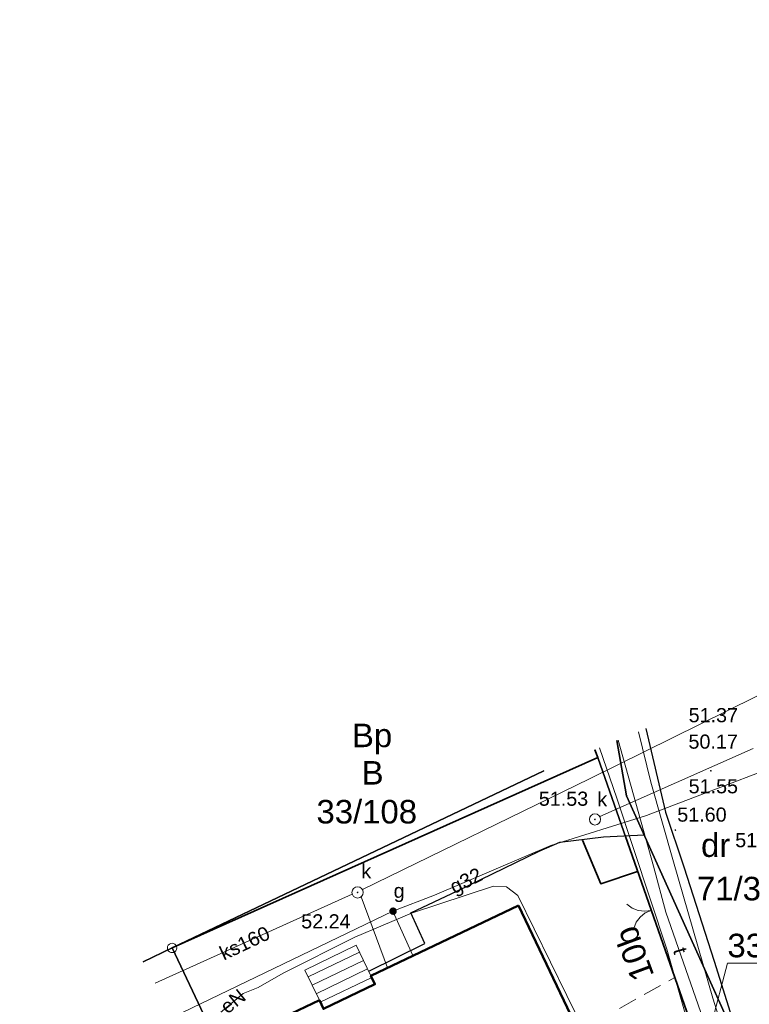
# Model space of a CAD drawing. Header units: metres. Extents: x 0 to 5465380, y 0 to 5925815.
# Tile 8 of 141: x 5463677 to 5463715, y 5925486 to 5925539. Entities that reach past the tile are written whole.
import ezdxf
from ezdxf.enums import TextEntityAlignment as Align

# ---------------------------------------------------------------- set-up
doc = ezdxf.new("R2010")
doc.units = ezdxf.units.M
for name, pattern in [('PRZER1-1', [2, 1, -1]), ('PRZER2-1', [3, 2, -1]), ('PRZER3-1', [4, 3, -1])]:
    doc.linetypes.add(name, pattern=pattern)
doc.layers.add('$DR - wymiary', color=7, linetype='Continuous')
doc.layers.add('$DR - zał. mapa', color=250, linetype='Continuous', lineweight=0)
for name, color, linetype, lineweight, true_color in [('CC_Chodnik', 7, 'PRZER2-1', 18, 0x0a0909), ('CC_Energetyka', 1, 'Continuous', 18, 0xff0000), ('CC_Gaz', 7, 'Continuous', 18, 0xbfbf00), ('CC_Kanalizacja', 7, 'Continuous', 18, 0x803300), ('CC_Krawężnik', 7, 'Continuous', 25, 0x0a0909), ('CC_Ogrodzenie', 7, 'FENCELINE12', 35, 0x0a0909), ('CC_Punkt wysokościowy', 7, 'Continuous', 18, 0x0a0909), ('CC_Telefon', 7, 'Continuous', 18, 0xff9100), ('CC_Woda', 5, 'Continuous', 18, 0x0000ff), ('EGBB01', 7, 'Continuous', 50, 0x0a0909), ('EGBD03', 7, 'Continuous', 18, 0x008000), ('EGBD03_O', 7, 'Continuous', 18, 0x008000), ('EGBK02', 7, 'PRZER3-1', 18, 0x008000), ('EGBP04', 7, 'Continuous', 18, 0x008000), ('EGBS10', 7, 'Continuous', 18, 0x0a0909), ('EGBU01', 7, 'PRZER1-1', 18, 0x008000), ('EGBU01_O', 7, 'PRZER1-1', 18, 0x008000), ('GEPADR_O', 7, 'Continuous', 18, 0x0a0909), ('GESDRP', 7, 'Continuous', 0, 0x0a0909)]:
    doc.layers.add(name, color=color, linetype=linetype, lineweight=lineweight, true_color=true_color)
doc.styles.add('Arial', font='arial.ttf')
doc.styles.add('ARIAL 2', font='ARIALN.TTF')
doc.styles.add('GEO-INFO', font='arial.ttf')
doc.linetypes.add('FENCELINE12', pattern='A,15,-0.1,[133,ltypeshp.shx,S=0.35,R=0,X=-0.35,Y=0],-0.1,1', length=16.2)
doc.dimstyles.new('LINIOWY', dxfattribs={"dimtxt": 0.7, "dimasz": 0.3, "dimexe": 0.3, "dimexo": 0, "dimgap": 0.2, "dimtad": 1, "dimzin": 9, "dimdsep": 46, "dimtxsty": 'ARIAL 2', "dimblk": 'OBLIQUE', "dimcen": 0, "dimdle": 0.2, "dimclrd": 7, "dimclre": 7, "dimclrt": 1, "dimadec": 0, "dimazin": 0, "dimtfac": 1, "dimtofl": 0, "dimtmove": 1, "dimatfit": 3, "dimldrblk": 'OBLIQUE', "dimfxl": 0.3, "dimfxlon": 1, "dimtolj": 1, "dimtzin": 1, "dimarcsym": 0})

# ---------------------------------------------------------------- blocks, each defined once
blk = doc.blocks.new('EPPGS')
at = {"color": 0}
blk.add_lwpolyline([(0, 0.5), (0.154508, 0.475528), (0.293893, 0.404508), (0.404508, 0.293893), (0.475528, 0.154508), (0.5, 0), (0.475528, -0.154508), (0.404508, -0.293893), (0.293893, -0.404508), (0.154508, -0.475528), (0, -0.5), (-0.154508, -0.475528), (-0.293893, -0.404508), (-0.404508, -0.293893), (-0.475528, -0.154508), (-0.5, 0), (-0.475528, 0.154508), (-0.404508, 0.293893), (-0.293893, 0.404508), (-0.154508, 0.475528)], close=True, dxfattribs=at)
blk = doc.blocks.new('EPPGN')
blk.add_hatch(color=0).paths.add_polyline_path([(0, -0.09), (0.027812, -0.085595), (0.052901, -0.072812), (0.072812, -0.052901), (0.085595, -0.027812), (0.09, 0), (0.085595, 0.027812), (0.072812, 0.052901), (0.052901, 0.072812), (0.027812, 0.085595), (0, 0.09), (-0.027812, 0.085595), (-0.052901, 0.072812), (-0.072812, 0.052901), (-0.085595, 0.027812), (-0.09, 0), (-0.085595, -0.027812), (-0.072812, -0.052901), (-0.052901, -0.072812), (-0.027812, -0.085595)])
blk = doc.blocks.new('Bramka')
at = {"color": 18, "true_color": 0x0a0909}
for p, q in [((-0.688, 1.143), (-0.408, 0.936)), ((0.373, 0.95), (0.646, 1.167)), ((-0.408, 0.936), (-0.191, 0.664)), ((-0.191, 0.664), (-0.052, 0.344)), ((0.039, 0.346), (0.167, 0.67)), ((0.167, 0.67), (0.373, 0.95)), ((-0.052, 0.344), (0, 0)), ((0, 0), (0.039, 0.346))]:
    blk.add_line(p, q, dxfattribs=at)
blk = doc.blocks.new('GK.6640.1913.2022 szara')
at = {"layer": 'CC_Gaz'}
h = blk.add_hatch(color=252, dxfattribs=at)
edge = h.paths.add_edge_path()
edge.add_arc((5463696.345, 5925491.391), 0.2, 0, 360)
at = {"layer": 'CC_Kanalizacja'}
for points in [[(5463707.022, 5925496.265), (5463707.023, 5925496.254), (5463707.028, 5925496.243), (5463707.035, 5925496.234), (5463707.044, 5925496.226), (5463707.055, 5925496.222), (5463707.067, 5925496.22), (5463707.078, 5925496.222), (5463707.089, 5925496.226), (5463707.099, 5925496.234), (5463707.106, 5925496.243), (5463707.11, 5925496.254), (5463707.112, 5925496.265), (5463707.11, 5925496.277), (5463707.106, 5925496.288), (5463707.099, 5925496.297), (5463707.089, 5925496.304), (5463707.078, 5925496.309), (5463707.067, 5925496.31), (5463707.055, 5925496.309), (5463707.044, 5925496.304), (5463707.035, 5925496.297), (5463707.028, 5925496.288), (5463707.023, 5925496.277)], [(5463694.418, 5925492.385), (5463694.42, 5925492.373), (5463694.424, 5925492.362), (5463694.431, 5925492.353), (5463694.441, 5925492.346), (5463694.451, 5925492.341), (5463694.463, 5925492.34), (5463694.475, 5925492.341), (5463694.486, 5925492.346), (5463694.495, 5925492.353), (5463694.502, 5925492.362), (5463694.507, 5925492.373), (5463694.508, 5925492.385), (5463694.507, 5925492.396), (5463694.502, 5925492.407), (5463694.495, 5925492.417), (5463694.486, 5925492.424), (5463694.475, 5925492.428), (5463694.463, 5925492.43), (5463694.451, 5925492.428), (5463694.441, 5925492.424), (5463694.431, 5925492.417), (5463694.424, 5925492.407), (5463694.42, 5925492.396)]]:
    blk.add_hatch(color=252, dxfattribs=at).paths.add_polyline_path(points)
at = {"layer": 'CC_Punkt wysokościowy'}
for points in [[(5463713.264, 5925498.843, 1), (5463713.174, 5925498.843, 1)], [(5463711.381, 5925495.694, 1), (5463711.291, 5925495.694, 1)]]:
    blk.add_hatch(color=252, dxfattribs=at).paths.add_polyline_path(points)
at = {"layer": 'CC_Chodnik', "color": 252, "ltscale": 0.5}
blk.add_lwpolyline([(5463701.644, 5925481.448), (5463707.62, 5925484.372), (5463707.06, 5925485.493), (5463711.303, 5925487.871)], dxfattribs=at)
at = {"layer": 'CC_Energetyka', "color": 252}
blk.add_lwpolyline([(5463712.667, 5925481.662), (5463712.246, 5925481.502), (5463709.212, 5925480.866), (5463708.378, 5925480.945), (5463707.856, 5925481.453), (5463707.131, 5925483.35), (5463706.446, 5925485.141), (5463702.964, 5925492.217), (5463702.362, 5925492.681), (5463701.685, 5925492.714), (5463697.328, 5925491.281), (5463694.323, 5925490.018), (5463690.506, 5925488.103), (5463689.189, 5925487.343), (5463688.382, 5925487.025), (5463686.502, 5925485.449)], dxfattribs=at)
at = {"layer": 'CC_Gaz', "color": 252}
for points in [[(5463727.433, 5925490.979), (5463724.818, 5925498.552), (5463724.447, 5925501.303), (5463720.022, 5925500.36), (5463709.793, 5925496.478), (5463704.729, 5925494.874), (5463698.538, 5925492.233), (5463696.332, 5925491.385), (5463697.4, 5925489.029)], [(5463696.332, 5925491.385), (5463684.686, 5925485.777)]]:
    blk.add_lwpolyline(points, dxfattribs=at)
at = {"layer": 'CC_Kanalizacja', "color": 252}
for points in [[(5463694.722, 5925492.536), (5463706.768, 5925498.419), (5463718.536, 5925504.217)], [(5463715.473, 5925500.029), (5463707.324, 5925496.42)], [(5463683.707, 5925487.559), (5463694.18, 5925492.285)], [(5463694.656, 5925492.155), (5463696.048, 5925488.384)]]:
    blk.add_lwpolyline(points, dxfattribs=at)
for centre in [(5463707.067, 5925496.265), (5463694.463, 5925492.385)]:
    blk.add_circle(centre, 0.3, dxfattribs=at)
at = {"layer": 'CC_Krawężnik', "color": 252}
for points in [[(5463709.758, 5925501.08), (5463710.819, 5925496.651), (5463711.777, 5925493.741), (5463713.399, 5925488.727), (5463714.333, 5925485.744), (5463715.41, 5925482.54), (5463719.271, 5925474.287), (5463722.195, 5925468.876), (5463726.777, 5925460.622), (5463732.264, 5925451.212), (5463738.959, 5925439.551)], [(5463695.053, 5925488.205), (5463698.036, 5925489.668), (5463697.287, 5925491.296), (5463699.774, 5925492.469), (5463704.101, 5925494.573), (5463705.193, 5925495.047), (5463707.524, 5925495.341), (5463709.678, 5925495.451)]]:
    blk.add_lwpolyline(points, dxfattribs=at)
at = {"layer": 'CC_Ogrodzenie', "color": 252, "ltscale": 0.5}
for points in [[(5463684.614, 5925489.438), (5463707.21, 5925499.542), (5463707.064, 5925499.963)], [(5463706.403, 5925495.166), (5463707.369, 5925492.847), (5463709.33, 5925493.496)], [(5463713.822, 5925480.688), (5463708.663, 5925495.399)]]:
    blk.add_lwpolyline(points, dxfattribs=at)
at = {"layer": 'CC_Telefon', "color": 252}
for points in [[(5463708.301, 5925500.476), (5463710.181, 5925493.771), (5463710.837, 5925491.343), (5463713.341, 5925484.128), (5463713.796, 5925482.551)], [(5463737.119, 5925438.685), (5463732.713, 5925445.93), (5463730.541, 5925449.803), (5463723.774, 5925461.122), (5463719.327, 5925468.95), (5463714.954, 5925476.452), (5463713.143, 5925481.43), (5463710.876, 5925489.366), (5463708.234, 5925497.384), (5463707.312, 5925500.066)]]:
    blk.add_lwpolyline(points, dxfattribs=at)
at = {"layer": 'CC_Woda', "color": 252}
blk.add_lwpolyline([(5463724.816, 5925461.159), (5463722.875, 5925464.613), (5463717.944, 5925474.308), (5463716.143, 5925477.825), (5463713.315, 5925486.775), (5463711.233, 5925494.008), (5463710.034, 5925498.243), (5463709.369, 5925500.918)], dxfattribs=at)
at = {"layer": 'EGBB01', "color": 252, "linetype": 'Continuous', "lineweight": 50}
blk.add_lwpolyline([(5463703, 5925491.7), (5463706.33, 5925484.72), (5463699.031, 5925481.211), (5463698.274, 5925479.668), (5463696.921, 5925479.04), (5463695.419, 5925479.468), (5463692.122, 5925477.874), (5463692.505, 5925477.054), (5463692.119, 5925476.893), (5463688.358, 5925484.711), (5463692.436, 5925486.657), (5463692.648, 5925486.203), (5463695.383, 5925487.511), (5463695.17, 5925487.965)], close=True, dxfattribs=at)
at = {"layer": 'EGBD03', "color": 52, "linetype": 'Continuous', "lineweight": 30}
for points in [[(5463708.227, 5925500.445), (5463708.748, 5925497.514), (5463726.215, 5925458.767), (5463727.229, 5925456.515), (5463737.915, 5925439.06)], [(5463726.215, 5925458.767), (5463708.748, 5925497.514), (5463708.227, 5925500.445)], [(5463684.614, 5925489.438), (5463707.21, 5925499.542), (5463707.064, 5925499.963)], [(5463707.064, 5925499.963), (5463707.21, 5925499.542), (5463713.822, 5925480.688), (5463715.16, 5925476.873), (5463726.215, 5925458.767)], [(5463683.077, 5925488.706), (5463684.614, 5925489.438), (5463704.354, 5925498.84)], [(5463704.354, 5925498.84), (5463684.614, 5925489.438)], [(5463693.644, 5925470.353), (5463684.614, 5925489.438), (5463683.077, 5925488.706)]]:
    blk.add_lwpolyline(points, dxfattribs=at)
blk.add_lwpolyline([(5463713.822, 5925480.688), (5463707.21, 5925499.542), (5463684.614, 5925489.438), (5463693.644, 5925470.353)], close=True, dxfattribs=at)
at = {"layer": 'EGBD03_O', "color": 252, "linetype": 'Continuous', "lineweight": 9, "flags": 128}
blk.add_lwpolyline([(5463718.465, 5925488.634), (5463714.098, 5925488.634), (5463713.232, 5925485.34)], dxfattribs=at)
at = {"layer": 'EGBK02', "color": 252, "linetype": 'PRZER3-1', "lineweight": 18, "ltscale": 0.5}
for points in [[(5463726.215, 5925458.767), (5463708.748, 5925497.514), (5463708.227, 5925500.445)], [(5463707.064, 5925499.963), (5463707.21, 5925499.542), (5463715.16, 5925476.873), (5463726.215, 5925458.767)]]:
    blk.add_lwpolyline(points, dxfattribs=at)
at = {"layer": 'EGBS10', "color": 252, "linetype": 'Continuous', "lineweight": 18}
blk.add_lwpolyline([(5463694.38, 5925489.58), (5463691.66, 5925488.26), (5463692.436, 5925486.657), (5463692.648, 5925486.203), (5463695.383, 5925487.511), (5463695.17, 5925487.965)], close=True, dxfattribs=at)
at = {"layer": 'EGBS10', "color": 252, "linetype": 'Continuous', "lineweight": 18, "flags": 128}
for points in [[(5463691.83, 5925487.908), (5463694.557, 5925489.218)], [(5463692.048, 5925487.458), (5463694.777, 5925488.769)], [(5463692.266, 5925487.008), (5463694.996, 5925488.32)], [(5463692.482, 5925486.557), (5463695.215, 5925487.87)]]:
    blk.add_lwpolyline(points, dxfattribs=at)
at = {"layer": 'EGBU01', "color": 252, "linetype": 'PRZER1-1', "ltscale": 0.5}
for points in [[(5463708.227, 5925500.445), (5463708.748, 5925497.514), (5463726.215, 5925458.767), (5463727.229, 5925456.515), (5463737.915, 5925439.06)], [(5463726.215, 5925458.767), (5463708.748, 5925497.514), (5463708.227, 5925500.445)], [(5463684.614, 5925489.438), (5463707.21, 5925499.542), (5463707.064, 5925499.963)], [(5463707.064, 5925499.963), (5463707.21, 5925499.542), (5463715.16, 5925476.873), (5463726.215, 5925458.767)], [(5463715.16, 5925476.873), (5463707.21, 5925499.542), (5463684.614, 5925489.438), (5463683.077, 5925488.706)], [(5463683.077, 5925488.706), (5463684.614, 5925489.438), (5463704.354, 5925498.84)], [(5463704.354, 5925498.84), (5463684.614, 5925489.438)]]:
    blk.add_lwpolyline(points, dxfattribs=at)
at = {"layer": 'GESDRP', "color": 252, "lineweight": 0, "ltscale": 0.5}
blk.add_lwpolyline([(5463708.227, 5925500.445), (5463708.748, 5925497.514), (5463726.215, 5925458.767), (5463727.229, 5925456.515), (5463737.915, 5925439.06)], dxfattribs=at)
at = {"color": 252, "rotation": 104.8481813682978}
blk.add_blockref('Bramka', (5463710.053, 5925491.434), dxfattribs=at)
at = {"layer": 'EGBP04', "color": 252, "lineweight": 18, "xscale": 0.5, "yscale": 0.5}
for name, p in [('EPPGN', (5463707.21, 5925499.542)), ('EPPGN', (5463708.748, 5925497.514)), ('EPPGS', (5463684.614, 5925489.438))]:
    blk.add_blockref(name, p, dxfattribs=at)
at = {"layer": 'CC_Energetyka', "color": 252, "lineweight": 0, "style": 'Arial'}
blk.add_text('eN', height=0.75, rotation=38.5785, dxfattribs=at).set_placement((5463687.845, 5925486.604), align=Align.MIDDLE)
at = {"layer": 'CC_Gaz', "color": 252, "lineweight": 0, "style": 'Arial'}
blk.add_text('g32', height=0.75, rotation=26.6797, dxfattribs=at).set_placement((5463700.261, 5925492.92), align=Align.MIDDLE)
blk.add_text('g', height=0.75, dxfattribs=at).set_placement((5463696.959, 5925492.099), align=Align.RIGHT)
blk.add_text('52.24', height=0.75, dxfattribs=at).set_placement((5463692.779, 5925490.852), align=Align.MIDDLE)
at = {"layer": 'CC_Kanalizacja', "color": 252, "lineweight": 0, "style": 'Arial'}
for s, p in [('50.17', (5463713.341, 5925500.393)), ('51.53', (5463705.395, 5925497.361))]:
    blk.add_text(s, height=0.75, dxfattribs=at).set_placement(p, align=Align.MIDDLE)
for p in [(5463707.714, 5925496.957), (5463695.184, 5925493.138)]:
    blk.add_text('k', height=0.75, dxfattribs=at).set_placement(p, align=Align.RIGHT)
blk.add_text('ks160', height=0.75, rotation=25.2365, dxfattribs=at).set_placement((5463688.458, 5925489.71), align=Align.MIDDLE)
at = {"layer": 'CC_Punkt wysokościowy', "color": 252, "lineweight": 0, "style": 'Arial'}
for s, p in [('51.37', (5463712.039, 5925501.422)), ('51.55', (5463712.039, 5925497.647)), ('51.60', (5463711.435, 5925496.143)), ('51.34', (5463714.512, 5925494.787))]:
    blk.add_text(s, height=0.75, dxfattribs=at).set_placement(p)
at = {"layer": 'CC_Telefon', "color": 252, "lineweight": 0, "style": 'Arial'}
blk.add_text('t', height=0.75, rotation=285.6665, dxfattribs=at).set_placement((5463711.6, 5925489.293), align=Align.MIDDLE)
at = {"layer": 'EGBD03_O', "color": 7, "linetype": 'Continuous', "lineweight": 0, "style": 'GEO-INFO'}
blk.add_text('33/108', height=1.25, dxfattribs=at).set_placement((5463694.948, 5925496.671, 10.8), align=Align.MIDDLE_CENTER)
blk.add_text('71/3', height=1.25, dxfattribs=at).set_placement((5463714.18, 5925492.613, 10.8), align=Align.MIDDLE)
blk.add_text('33/20', height=1.25, dxfattribs=at).set_placement((5463714.098, 5925490.192), align=Align.TOP_LEFT)
at = {"layer": 'EGBU01_O', "color": 7, "linetype": 'Continuous', "lineweight": 0, "style": 'GEO-INFO'}
for s, p in [('Bp', (5463695.231, 5925500.534, 10.8)), ('dr', (5463713.475, 5925494.92, 10.8))]:
    blk.add_text(s, height=1.25, dxfattribs=at).set_placement(p, align=Align.MIDDLE)
blk.add_text('B', height=1.25, dxfattribs=at).set_placement((5463695.261, 5925498.737, 10.8), align=Align.MIDDLE_CENTER)
at = {"layer": 'GEPADR_O', "color": 252, "linetype": 'Continuous', "lineweight": 0, "style": 'GEO-INFO'}
blk.add_text('10b', height=1.25, rotation=110.32, dxfattribs=at).set_placement((5463709.057, 5925487.547, 10.8), align=Align.TOP_LEFT)
blk = doc.blocks.new('*D131')
at = {"layer": '$DR - wymiary', "color": 7, "lineweight": -2, "transparency": 16777216}
blk.add_line((5463959.894, 5925488.241), (5463954.256, 5925488.241), dxfattribs=at)
at = {"layer": 'Defpoints', "color": 0, "transparency": 16777216}
for p in [(5463958.621, 5925488.241), (5463959.894, 5925488.241), (0, 0)]:
    blk.add_point(p, dxfattribs=at)
at = {"layer": '$DR - wymiary', "color": 1, "transparency": 16777216, "insert": (5463956.339, 5925488.798), "char_height": 0.7, "attachment_point": 5, "style": 'ARIAL 2'}
blk.add_mtext('\\A1;5925488.24', dxfattribs=at)
blk = doc.blocks.new('_OBLIQUE')
at = {"color": 0, "linetype": 'ByBlock'}
blk.add_line((-0.5, -0.5), (0.5, 0.5), dxfattribs=at)
blk = doc.blocks.new('*D132')
at = {"layer": '$DR - wymiary', "color": 7, "lineweight": -2, "transparency": 16777216}
blk.add_line((5463959.894, 5925488.241), (5463959.894, 5925483.017), dxfattribs=at)
at = {"layer": 'Defpoints', "color": 0, "transparency": 16777216}
for p in [(5463959.894, 5925488.241), (5463959.894, 5925487.385), (0, 0)]:
    blk.add_point(p, dxfattribs=at)
at = {"layer": '$DR - wymiary', "color": 1, "transparency": 16777216, "insert": (5463959.337, 5925485.101), "char_height": 0.7, "attachment_point": 5, "rotation": 90, "style": 'ARIAL 2'}
blk.add_mtext('\\A1;5463959.89', dxfattribs=at)
blk = doc.blocks.new('*D133')
at = {"layer": '$DR - wymiary', "color": 7, "lineweight": -2, "transparency": 16777216}
for p, q in [((5463958.17, 5925515.873), (5463958.986, 5925515.873)), ((5463958.986, 5925515.873), (5463959.586, 5925514.871)), ((5463959.586, 5925514.871), (5463964.552, 5925514.871))]:
    blk.add_line(p, q, dxfattribs=at)
at = {"layer": 'Defpoints', "color": 0, "transparency": 16777216}
for p in [(5463958.17, 5925515.873), (5463960.186, 5925514.871), (0, 0)]:
    blk.add_point(p, dxfattribs=at)
at = {"layer": '$DR - wymiary', "color": 1, "transparency": 16777216, "insert": (5463962.469, 5925515.428), "char_height": 0.7, "attachment_point": 5, "style": 'ARIAL 2'}
blk.add_mtext('\\A1;5925515.87', dxfattribs=at)
blk = doc.blocks.new('*D134')
at = {"layer": '$DR - wymiary', "color": 7, "lineweight": -2, "transparency": 16777216}
for p, q in [((5463958.17, 5925515.873), (5463958.17, 5925515.181)), ((5463958.17, 5925515.181), (5463956.957, 5925514.581)), ((5463956.957, 5925514.581), (5463956.957, 5925509.614))]:
    blk.add_line(p, q, dxfattribs=at)
at = {"layer": 'Defpoints', "color": 0, "transparency": 16777216}
for p in [(5463958.17, 5925515.873), (5463956.957, 5925513.981), (0, 0)]:
    blk.add_point(p, dxfattribs=at)
at = {"layer": '$DR - wymiary', "color": 1, "transparency": 16777216, "insert": (5463956.399, 5925511.698), "char_height": 0.7, "attachment_point": 5, "rotation": 90, "style": 'ARIAL 2'}
blk.add_mtext('\\A1;5463958.17', dxfattribs=at)
blk = doc.blocks.new('*D135')
at = {"layer": '$DR - wymiary', "color": 7, "lineweight": -2, "transparency": 16777216}
for p, q in [((5463954.935, 5925543.267), (5463950.079, 5925543.267)), ((5463955.535, 5925542.11), (5463954.935, 5925543.267)), ((5463956.528, 5925542.11), (5463955.535, 5925542.11))]:
    blk.add_line(p, q, dxfattribs=at)
at = {"layer": 'Defpoints', "color": 0, "transparency": 16777216}
for p in [(5463954.335, 5925543.267), (5463956.528, 5925542.11), (0, 0)]:
    blk.add_point(p, dxfattribs=at)
at = {"layer": '$DR - wymiary', "color": 1, "transparency": 16777216, "insert": (5463952.107, 5925543.825), "char_height": 0.7, "attachment_point": 5, "style": 'ARIAL 2'}
blk.add_mtext('\\A1;5925542.11', dxfattribs=at)
blk = doc.blocks.new('*D136')
at = {"layer": '$DR - wymiary', "color": 7, "lineweight": -2, "transparency": 16777216}
blk.add_line((5463956.528, 5925542.11), (5463956.528, 5925536.093), dxfattribs=at)
at = {"layer": 'Defpoints', "color": 0, "transparency": 16777216}
for p in [(5463956.528, 5925542.11), (5463956.528, 5925540.459), (0, 0)]:
    blk.add_point(p, dxfattribs=at)
at = {"layer": '$DR - wymiary', "color": 1, "transparency": 16777216, "insert": (5463955.971, 5925538.176), "char_height": 0.7, "attachment_point": 5, "rotation": 90, "style": 'ARIAL 2'}
blk.add_mtext('\\A1;5463956.53', dxfattribs=at)
blk = doc.blocks.new('*D137')
at = {"layer": '$DR - wymiary', "color": 7, "lineweight": -2, "transparency": 16777216}
blk.add_line((5463958.724, 5925585.382), (5463964.93, 5925585.382), dxfattribs=at)
at = {"layer": 'Defpoints', "color": 0, "transparency": 16777216}
for p in [(5463958.724, 5925585.382), (5463960.561, 5925585.382), (0, 0)]:
    blk.add_point(p, dxfattribs=at)
at = {"layer": '$DR - wymiary', "color": 1, "transparency": 16777216, "insert": (5463962.845, 5925585.94), "char_height": 0.7, "attachment_point": 5, "style": 'ARIAL 2'}
blk.add_mtext('\\A1;5925585.38', dxfattribs=at)
blk = doc.blocks.new('*D138')
at = {"layer": '$DR - wymiary', "color": 7, "lineweight": -2, "transparency": 16777216}
blk.add_line((5463958.724, 5925585.382), (5463958.724, 5925592.131), dxfattribs=at)
at = {"layer": 'Defpoints', "color": 0, "transparency": 16777216}
for p in [(5463958.724, 5925587.769), (5463958.724, 5925585.382), (0, 0)]:
    blk.add_point(p, dxfattribs=at)
at = {"layer": '$DR - wymiary', "color": 1, "transparency": 16777216, "insert": (5463958.166, 5925590.05), "char_height": 0.7, "attachment_point": 5, "rotation": 90, "style": 'ARIAL 2'}
blk.add_mtext('\\A1;5463958.72', dxfattribs=at)
blk = doc.blocks.new('*D139')
at = {"layer": '$DR - wymiary', "color": 7, "lineweight": -2, "transparency": 16777216}
blk.add_line((5463922.753, 5925589.968), (5463916.372, 5925589.968), dxfattribs=at)
at = {"layer": 'Defpoints', "color": 0, "transparency": 16777216}
for p in [(5463920.738, 5925589.968), (5463922.753, 5925589.968), (0, 0)]:
    blk.add_point(p, dxfattribs=at)
at = {"layer": '$DR - wymiary', "color": 1, "transparency": 16777216, "insert": (5463918.455, 5925590.526), "char_height": 0.7, "attachment_point": 5, "style": 'ARIAL 2'}
blk.add_mtext('\\A1;5925589.97', dxfattribs=at)
blk = doc.blocks.new('*D140')
at = {"layer": '$DR - wymiary', "color": 7, "lineweight": -2, "transparency": 16777216}
blk.add_line((5463922.753, 5925589.968), (5463922.753, 5925583.407), dxfattribs=at)
at = {"layer": 'Defpoints', "color": 0, "transparency": 16777216}
for p in [(5463922.753, 5925589.968), (5463922.753, 5925587.778), (0, 0)]:
    blk.add_point(p, dxfattribs=at)
at = {"layer": '$DR - wymiary', "color": 1, "transparency": 16777216, "insert": (5463922.195, 5925585.493), "char_height": 0.7, "attachment_point": 5, "rotation": 90, "style": 'ARIAL 2'}
blk.add_mtext('\\A1;5463922.75', dxfattribs=at)
blk = doc.blocks.new('*D141')
at = {"layer": '$DR - wymiary', "color": 7, "lineweight": -2, "transparency": 16777216}
blk.add_line((5463902.252, 5925579.937), (5463902.252, 5925574.012), dxfattribs=at)
at = {"layer": 'Defpoints', "color": 0, "transparency": 16777216}
for p in [(5463902.252, 5925579.937), (5463902.252, 5925578.383), (0, 0)]:
    blk.add_point(p, dxfattribs=at)
at = {"layer": '$DR - wymiary', "color": 1, "transparency": 16777216, "insert": (5463901.695, 5925576.097), "char_height": 0.7, "attachment_point": 5, "rotation": 90, "style": 'ARIAL 2'}
blk.add_mtext('\\A1;5463902.25', dxfattribs=at)
blk = doc.blocks.new('*D142')
at = {"layer": '$DR - wymiary', "color": 7, "lineweight": -2, "transparency": 16777216}
blk.add_line((5463902.252, 5925579.937), (5463895.575, 5925579.937), dxfattribs=at)
at = {"layer": 'Defpoints', "color": 0, "transparency": 16777216}
for p in [(5463899.94, 5925579.937), (5463902.252, 5925579.937), (0, 0)]:
    blk.add_point(p, dxfattribs=at)
at = {"layer": '$DR - wymiary', "color": 1, "transparency": 16777216, "insert": (5463897.658, 5925580.495), "char_height": 0.7, "attachment_point": 5, "style": 'ARIAL 2'}
blk.add_mtext('\\A1;5925579.94', dxfattribs=at)

msp = doc.modelspace()

# ---------------------------------------------------------------- block references
at = {"layer": '$DR - zał. mapa'}
msp.add_blockref('GK.6640.1913.2022 szara', (0, 0), dxfattribs=at)

# ---------------------------------------------------------------- dimensions: what is measured, and where the dimension line sits
at = {"layer": '$DR - wymiary'}
for feature_location, offset, dtype, picture, middle in [((5463958.723835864, 5925585.382389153), (0, 2.386563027), 1, '*D138', (5463958.166434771, 5925590.050091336)), ((5463922.752579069, 5925589.968201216), (-2.014375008, 0), 0, '*D139', (5463918.454916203, 5925590.525602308)), ((5463922.752579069, 5925589.968201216), (0, -2.189729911), 1, '*D140', (5463922.195177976, 5925585.492795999)), ((5463958.723835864, 5925585.382389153), (1.837338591, 0), 0, '*D137', (5463962.845417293, 5925585.939790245)), ((5463902.252050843, 5925579.937465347), (-2.31189099, 0), 0, '*D142', (5463897.657588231, 5925580.494866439)), ((5463902.252050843, 5925579.937465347), (0, -1.554438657), 1, '*D141', (5463901.69464975, 5925576.097351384)), ((5463956.528263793, 5925542.110286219), (-2.192780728, 1.156967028), 0, '*D135', (5463952.107345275, 5925543.824654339)), ((5463956.528263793, 5925542.110286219), (0, -1.650806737), 1, '*D136', (5463955.970862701, 5925538.176191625)), ((5463958.170207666, 5925515.87264403), (2.015391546, -1.001881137), 0, '*D133', (5463962.46888707, 5925515.428163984)), ((5463958.170207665, 5925515.87264403), (-1.21356488, -1.891758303), 1, '*D134', (5463956.399241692, 5925511.69759787)), ((5463959.894026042, 5925488.240506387), (-1.27264381, 0), 0, '*D131', (5463956.338810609, 5925488.797907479)), ((5463959.894026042, 5925488.240506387), (0, -0.855455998), 1, '*D132', (5463959.336624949, 5925485.100807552))]:
    dim = msp.add_ordinate_dim(feature_location=feature_location, offset=offset, dtype=dtype, origin=(0, 0), dimstyle='LINIOWY', override={"dimfxlon": 0}, dxfattribs=at)
    dim.commit()
    dim.dimension.update_dxf_attribs({"geometry": picture, "text_midpoint": middle})

doc.saveas('drawing.dxf')
